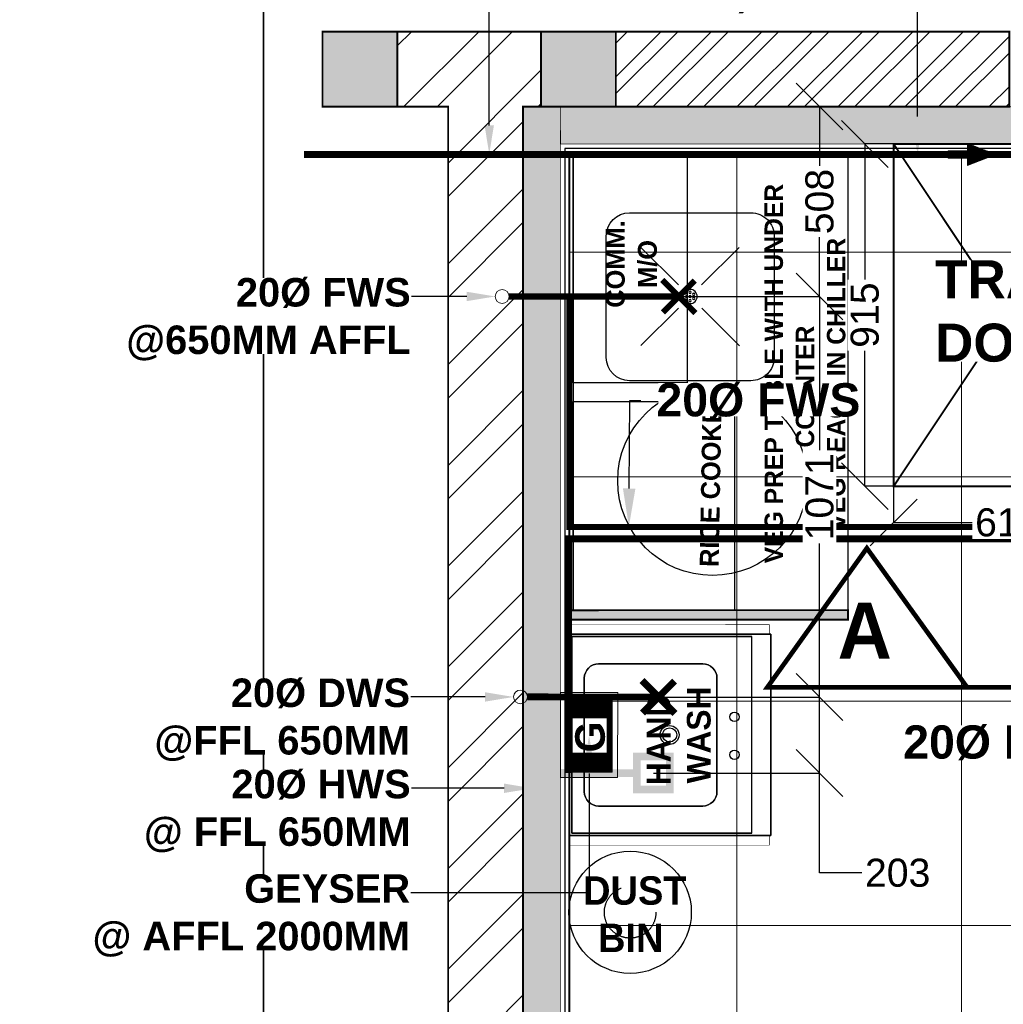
# Model space of a CAD drawing. Header units: millimetres. Extents: x -115221 to 194496, y -122556 to 375476.
# Tile 116 of 169: x 99043 to 101672, y 25263 to 27895. Entities that reach past the tile are written whole.
import ezdxf
from ezdxf import colors
from ezdxf.entities.mleader import LeaderData, LeaderLine
from ezdxf.math import Vec2, Vec3

# ---------------------------------------------------------------- set-up
doc = ezdxf.new("R2010")
doc.units = ezdxf.units.MM
doc.header["$PDMODE"] = 3
doc.header["$PDSIZE"] = -100
for name, pattern in [('CENTER', [2, 1.25, -0.25, 0.25, -0.25]), ('CENTER2', [28.575, 19.05, -3.175, 3.175, -3.175]), ('CONTINOUS', [0]), ('Dash2', [3, 1.5, -1.5])]:
    doc.linetypes.add(name, pattern=pattern)
for name, color, linetype, lineweight in [('ARROW', 7, 'Continuous', 0), ('Ceiling', 6, 'Continuous', 13), ('DOM. WATER SUPPLY', 5, 'Continuous', 0), ('DRAINAGE TEXT', 6, 'Continuous', 0), ('geyser', 53, 'CONTINOUS', 0), ('HOT WATER SUPPLY', 1, 'Continuous', 0), ('PLU - Filered Water supply', 6, 'Continuous', 0), ('WATER SUPPLY DIM', 7, 'Continuous', 0), ('WATER SUPPLY TEXT', 7, 'Continuous', 0), ('WATER SUPPLY TEXTS', 7, 'Continuous', 0)]:
    doc.layers.add(name, color=color, linetype=linetype, lineweight=lineweight)
for name, color, linetype in [('FUR R0', 8, 'Continuous'), ('SECTION A', 7, 'Continuous'), ('WATER SUPPLY DIRECTION ARROW', 7, 'Continuous'), ('WWDS CEILING', 8, 'Continuous'), ('WWDS FURNITURE LAYOUT', 8, 'Continuous')]:
    doc.layers.add(name, color=color, linetype=linetype)
doc.styles.add('ARIAL', font='GOTHICB.TTF')
doc.styles.add('har', font='GOTHICB.TTF')
doc.styles.get("Standard").update_dxf_attribs({"font": 'arial.ttf'})
doc.dimstyles.new('PLU DIM', dxfattribs={"dimtxt": 75, "dimasz": 125, "dimexe": 0.1, "dimexo": 0.1, "dimgap": 0.09, "dimtad": 0, "dimtoh": 1, "dimdec": 0, "dimzin": 0, "dimdsep": 46, "dimtxsty": 'Standard', "dimblk": 'OBLIQUE', "dimcen": 0.09, "dimclrd": 150, "dimclre": 150, "dimclrt": 1, "dimadec": 0, "dimazin": 0, "dimtfac": 1, "dimtdec": 0, "dimtofl": 0, "dimtmove": 1, "dimatfit": 3, "dimldrblk": 'OBLIQUE', "dimfxl": 1, "dimtfill": 1, "dimfrac": 1, "dimtolj": 1, "dimtzin": 0, "dimarcsym": 0})

# ---------------------------------------------------------------- blocks, each defined once
blk = doc.blocks.new('NIA_Break Line w Scale - 1-100-21829179-F_B-13 PLAN')
at = {"layer": 'FUR R0'}
for p, q in [((6839.8, 266.7), (484.5, 266.7)), ((484.5, 266.7), (6839.8, 266.7))]:
    blk.add_line(p, q, dxfattribs=at)
blk = doc.blocks.new('KKLL')
for p, q in [((13950.34, -407.74), (13963.14, -407.74)), ((13947.88, -423), (13947.88, -410.2)), ((13965.6, -410.2), (13965.6, -423)), ((13951.58, -411.39), (13955.55, -415.36)), ((13961.95, -411.39), (13957.98, -415.36)), ((13951.56, -421.79), (13955.53, -417.82)), ((13961.95, -421.77), (13957.98, -417.8)), ((13963.14, -425.46), (13950.34, -425.46))]:
    blk.add_line(p, q)
blk.add_lwpolyline([(13971.67, -404.26), (13923.67, -404.26), (13923.67, -433.26), (13971.67, -433.26), (13971.67, -404.26)])
for points in [[(13923.67, -421.26), (13923.67, -404.26), (13945.67, -404.26), (13945.67, -421.26)], [(13947.67, -416.27), (13947.67, -404.26), (13971.67, -404.26), (13971.67, -416.27)]]:
    blk.add_lwpolyline(points, close=True)
blk.add_circle((13937.33, -418.95), 10)
at = {"extrusion": (0, 0, -1)}
for centre, major_axis, start_param, end_param in [((13950.34, -410.2), (-1.74, 1.74), 5.497782, 7.068578), ((13963.14, -410.2), (1.74, 1.74), -0.785403, 0.785393), ((13956.77, -416.58), (-0.529, 0.529), 4.712389, 10.995574), ((13956.33, -416.58), (-0.0784, 0.0784), 4.712389, 10.995574), ((13956.55, -416.2), (0.0784, 0.0784), 1.570796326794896, 7.853981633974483), ((13956.77, -416.58), (-0.0784, 0.0784), 4.712389, 10.995574), ((13956.99, -416.2), (0.0784, 0.0784), 1.570796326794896, 7.853981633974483), ((13957.21, -416.58), (0.0784, 0.0784), 1.570796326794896, 7.853981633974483), ((13956.55, -416.96), (-0.0784, 0.0784), 4.712389, 10.995574), ((13956.99, -416.96), (-0.0784, 0.0784), 4.712389, 10.995574), ((13950.34, -423), (1.74, 1.74), 2.356189, 3.926986), ((13963.14, -423), (-1.74, 1.74), 2.356189, 3.926986)]:
    blk.add_ellipse(centre, major_axis=major_axis, ratio=1, start_param=start_param, end_param=end_param, dxfattribs=at)
blk = doc.blocks.new('vegghndwshh')
at = {"layer": 'FUR R0'}
for p, q in [((32502.8, 15628.35, 0), (32502.8, 15647.35, 0)), ((32502.8, 15647.35, 0), (32520.55, 15647.35, 0)), ((32523.55, 15647.35, 0), (32523.55, 15628.35, 0)), ((32502.8, 15628.35, 0), (32520.55, 15628.35, 0))]:
    blk.add_line(p, q, dxfattribs=at)
at = {"layer": 'FUR R0', "elevation": 0}
for points in [[(32523.8, 15626.35), (32502.55, 15626.35), (32502.55, 15647.6), (32523.8, 15647.6)], [(32502.55, 15626.35), (32523.8, 15626.35), (32523.8, 15647.6), (32502.55, 15647.6)], [(32502.8, 15628.35), (32523.55, 15628.35), (32523.55, 15647.35), (32502.8, 15647.35)]]:
    blk.add_lwpolyline(points, close=True, dxfattribs=at)
for points in [[(32520.67, 15644.53), (32520.67, 15633.53, -0.414214), (32519.17, 15632.03), (32507.17, 15632.03, -0.414214), (32505.67, 15633.53), (32505.67, 15644.53, -0.414214), (32507.17, 15646.03), (32519.17, 15646.03, -0.414214)], [(32505.67, 15644.53), (32505.67, 15633.53, 0.414214), (32507.17, 15632.03), (32519.17, 15632.03, 0.414214), (32520.67, 15633.53), (32520.67, 15644.53, 0.414214), (32519.17, 15646.03), (32507.17, 15646.03, 0.414214)]]:
    blk.add_lwpolyline(points, format="xyb", close=True, dxfattribs=at)
at = {"layer": 'FUR R0'}
for centre, radius in [((32513.17, 15637.03, 0), 1), ((32513.17, 15637.03, 0), 0.75), ((32511.08, 15630.19, 0), 0.5), ((32515.08, 15630.19, 0), 0.5)]:
    blk.add_circle(centre, radius, dxfattribs=at)
blk = doc.blocks.new('FUR R0')
at = {"layer": 'WWDS FURNITURE LAYOUT'}
h = blk.add_hatch(color=8, dxfattribs=at)
h.dxf.hatch_style = 1
h.paths.add_polyline_path([(-7200, 592.9), (-7200, -40.1), (-8700, -40.1), (-8700, 59.9), (-7300, 59.9), (-7300, 592.9)])
h = blk.add_hatch(color=8, dxfattribs=at)
h.dxf.hatch_style = 1
h.paths.add_polyline_path([(-9136, 59.9), (-9336, 59.9), (-9336, 259.9), (-9136, 259.9)])
h = blk.add_hatch(dxfattribs=at)
h.set_pattern_fill('ANSI32', color=8, scale=20, angle=180)
h.set_pattern_definition([(225, (1670971.06, 2824817.45), (134.703842, -134.703842), []), (225, (1670881.26, 2824817.45), (134.703842, -134.703842), [])])
h.paths.add_polyline_path([(-8752, 59.9), (-8800, 59.9), (-8800, -2920.3), (-9000, -2920.3), (-9000, 59.9), (-9136, 59.9), (-9136, 259.9), (-8752, 259.9)])
h = blk.add_hatch(color=8, dxfattribs=at)
h.dxf.hatch_style = 1
h.paths.add_polyline_path([(-8552, 59.9), (-8752, 59.9), (-8752, 259.9), (-8552, 259.9)])
h = blk.add_hatch(dxfattribs=at)
h.set_pattern_fill('ANSI32', color=8, scale=10, angle=180)
h.set_pattern_definition([(225, (1979671.92, 2798471.85), (67.351921, -67.351921), []), (225, (1979627.02, 2798471.85), (67.351921, -67.351921), [])])
h.paths.add_polyline_path([(-7500, 259.9), (-8552, 259.9), (-8552, 59.9), (-7500, 59.9)])
h = blk.add_hatch(color=8, dxfattribs=at)
h.dxf.hatch_style = 1
h.paths.add_polyline_path([(-8699.5, -40.1), (-8700, -40.1), (-8700, -5900.5), (-8800, -5900.5), (-8800, 59.9), (-8700.5, 59.9)])
at = {"layer": 'WWDS FURNITURE LAYOUT', "ltscale": 50}
h = blk.add_hatch(color=8, dxfattribs=at)
h.dxf.hatch_style = 1
h.paths.add_polyline_path([(-7931.2, -1311.9), (-8676, -1311.9), (-8676, -1286.5), (-7931.2, -1286.4)])
at = {"layer": 'WWDS FURNITURE LAYOUT', "color": 8}
blk.add_line((-7500, 259.9), (-8552, 259.9), dxfattribs=at)
for points, const_width in [([(-7200, 592.9), (-7200, -40.1), (-8700, -40.1), (-8700, 59.9), (-7300, 59.9), (-7300, 592.9)], 2), ([(-8752, 59.9), (-8800, 59.9), (-8800, -2920.3), (-9000, -2920.3), (-9000, 59.9), (-9136, 59.9), (-9136, 259.9), (-8752, 259.9)], 5), ([(-7500, 259.9), (-8552, 259.9), (-8552, 59.9), (-7500, 59.9)], 5), ([(-8699.5, -40.1), (-8700, -40.1), (-8700, -5900.5), (-8800, -5900.5), (-8800, 59.9), (-8700.5, 59.9)], 2)]:
    blk.add_lwpolyline(points, close=True, dxfattribs=dict(at, const_width=const_width))
blk.add_lwpolyline([(-7335.4, 604.9), (-7188, 604.9), (-7188, 97.6), (-6841.9, 97.6), (-6841.9, -907.4), (-5212.6, -907.4), (-5212.6, -234.4), (-5074.8, -234.4), (-5074.8, -907.4), (-4040.6, -907.4), (-4040.6, -1045.2), (-6979.7, -1045.2), (-6979.7, -52.1), (-8688, -52.1), (-8688, -3702.7), (-7764.6, -3702.7), (-7764.6, -3840.5), (-8688, -3840.5), (-8688, -5900.5), (-6775, -5900.5)], dxfattribs=at)
at = {"layer": 'WWDS FURNITURE LAYOUT', "color": 8, "lineweight": 70, "const_width": 5}
for points in [[(-9136, 59.9), (-9336, 59.9), (-9336, 259.9), (-9136, 259.9)], [(-8552, 59.9), (-8752, 59.9), (-8752, 259.9), (-8552, 259.9)]]:
    blk.add_lwpolyline(points, close=True, dxfattribs=at)
at = {"layer": 'WWDS FURNITURE LAYOUT', "color": 8, "linetype": 'Continuous', "lineweight": 0, "ltscale": 8, "const_width": 5}
blk.add_lwpolyline([(-7931.2, -1311.9), (-8676, -1311.9), (-8676, -1286.5), (-7931.2, -1286.4)], close=True, dxfattribs=at)
at = {"layer": 'WWDS FURNITURE LAYOUT', "color": 8, "ltscale": 10, "const_width": 1.58}
for points in [[(-8676, -1350.8), (-8141.7, -1350.7), (-8141.7, -1325.4), (-8676, -1325.5)], [(-8676, -1889.1), (-8141.7, -1889.2), (-8141.7, -1914.5), (-8676, -1914.5)]]:
    blk.add_lwpolyline(points, close=True, dxfattribs=at)
at = {"layer": 'WWDS FURNITURE LAYOUT', "color": 8, "ltscale": 200}
blk.add_circle((-8513.6, -2094, 0), 163.5, dxfattribs=at)
at = {"layer": 'WWDS FURNITURE LAYOUT', "color": 8, "linetype": 'Dash2', "ltscale": 200}
blk.add_circle((-8513.6, -2094, 0), 68.9, dxfattribs=at)
at = {"layer": 'WWDS FURNITURE LAYOUT', "color": 8, "rotation": 270}
blk.add_blockref('NIA_Break Line w Scale - 1-100-21829179-F_B-13 PLAN', (-9760, 4417.3), dxfattribs=at)
at = {"layer": 'WWDS FURNITURE LAYOUT', "color": 8, "linetype": 'ByBlock', "xscale": 25.33333333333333, "yscale": 25.33333333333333, "zscale": 25.33333333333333, "rotation": 89.99294673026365}
blk.add_blockref('KKLL', (-18950.4, -354017.9), dxfattribs=at)
at = {"layer": 'WWDS FURNITURE LAYOUT', "color": 8, "xscale": 25.33333333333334, "yscale": 25.33333333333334, "zscale": 25.33333333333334, "rotation": 90.00803980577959}
blk.add_blockref('vegghndwshh', (387845.5, -825231.3, 0), dxfattribs=at)
at = {"layer": 'WWDS FURNITURE LAYOUT', "color": 8, "style": 'har'}
for s, height, rotation, p in [('VEG PREP TABLE WITH UNDER', 49.291, 90.008, (-8105.1, -1161.1, 0)), ('COMM.', 50.67, 90.008, (-8528, -477.8, 0)), ('M/O', 50.67, 90.008, (-8442.1, -424.8, 0)), ('VEG REACH IN CHILLER', 49.291, 90.008, (-7938.3, -1071.2, 0)), ('COUNTER', 49.29, 90.008, (-8021.7, -851.6, 0)), ('RICE COOKER', 50.667, 88.9906, (-8277.1, -1171.1)), ('HAND', 63.33, 90.008, (-8405.7, -1754.3, 0)), ('WASH', 63.33, 90.008, (-8298.6, -1749.5, 0)), ('DUST', 76, 0.0332, (-8639.4, -2073.8)), ('BIN', 76, 0.0332, (-8599.5, -2200.4))]:
    blk.add_text(s, height=height, rotation=rotation, dxfattribs=at).set_placement(p)
blk = doc.blocks.new('_Oblique')
at = {"color": 0, "linetype": 'ByBlock', "lineweight": -2}
blk.add_line((-0.5, -0.5), (0.5, 0.5), dxfattribs=at)
blk = doc.blocks.new('*D205')
at = {"layer": 'Defpoints', "color": 0, "transparency": 16777216}
for p in [(100774.2, 27662.4), (100804.8, 27154.7), (101181.2, 27154.7)]:
    blk.add_point(p, dxfattribs=at)
at = {"layer": 'WATER SUPPLY DIM', "color": 150, "lineweight": -2, "transparency": 16777216}
for p, q in [((100774.3, 27662.4), (101181.3, 27662.4)), ((101181.2, 27662.4), (101181.2, 27491.6)), ((101181.2, 27154.7), (101181.2, 27325.5)), ((100804.9, 27154.7), (101181.3, 27154.7))]:
    blk.add_line(p, q, dxfattribs=at)
at = {"layer": 'WATER SUPPLY DIM', "color": 150, "lineweight": -2, "transparency": 16777216, "xscale": 125, "yscale": 125, "zscale": 125}
for p, rotation in [((101181.2, 27662.4), 90), ((101181.2, 27154.7), 270)]:
    blk.add_blockref('_Oblique', p, dxfattribs=dict(at, rotation=rotation))
at = {"layer": 'WATER SUPPLY DIM', "color": 1, "transparency": 16777216, "insert": (101181.2, 27408.5), "char_height": 75, "attachment_point": 5, "rotation": 90, "bg_fill": 3, "box_fill_scale": 1.1, "bg_fill_color": 256, "bg_fill_true_color": 13158600, "bg_fill_transparency": 0}
blk.add_mtext('\\A1;508', dxfattribs=at)
blk = doc.blocks.new('A$C72445621')
at = {"layer": 'geyser'}
h = blk.add_hatch(dxfattribs=at)
h.set_pattern_fill('ANSI31', color=74, angle=-0.0646, style=0)
h.set_pattern_definition([(44.9353944, (77478.55175, 1699.86214), (-0.08828862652, 0.0884879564), [])])
h.paths.add_polyline_path([(-10.79, 0.74), (-10.78, 7.02), (-0.72, 7.01), (-0.73, 0.73)])
h.paths.add_polyline_path([(-3.32, 1.43), (-8.08, 1.43), (-8.08, 6.33), (-3.31, 6.33)], flags=16)
at = {"layer": 'geyser', "color": 74}
for points in [[(-11.52, 0.01), (-11.51, 7.76), (0.01, 7.74), (0, 0)], [(-10.79, 0.74), (-10.78, 7.02), (-0.72, 7.01), (-0.73, 0.73)], [(-3.32, 1.43), (-8.08, 1.43), (-8.08, 6.33), (-3.31, 6.33)]]:
    blk.add_lwpolyline(points, close=True, dxfattribs=at)
at = {"layer": 'geyser', "color": 74, "linetype": 'ByBlock', "lineweight": -3, "ltscale": 20, "style": 'ARIAL'}
blk.add_text('G', height=4, rotation=179.9354, dxfattribs=at).set_placement((-3.4, 6))
blk = doc.blocks.new('*D207')
at = {"layer": 'Defpoints', "color": 0, "transparency": 16777216}
for p in [(100736.8, 26084), (101181.2, 26084), (100736.7, 25880.8)]:
    blk.add_point(p, dxfattribs=at)
at = {"layer": 'WATER SUPPLY DIM', "color": 150, "lineweight": -2, "transparency": 16777216}
for p, q in [((100736.9, 26084), (101181.3, 26084)), ((101181.2, 25880.8), (101181.2, 26084)), ((100736.8, 25880.8), (101181.3, 25880.8)), ((101181.2, 25613.8), (101181.2, 25880.8)), ((101306.2, 25613.8), (101181.2, 25613.8))]:
    blk.add_line(p, q, dxfattribs=at)
at = {"layer": 'WATER SUPPLY DIM', "color": 150, "lineweight": -2, "transparency": 16777216, "xscale": 125, "yscale": 125, "zscale": 125}
for p, rotation in [((101181.2, 26084), 90), ((101181.2, 25880.8), 270)]:
    blk.add_blockref('_Oblique', p, dxfattribs=dict(at, rotation=rotation))
at = {"layer": 'WATER SUPPLY DIM', "color": 1, "transparency": 16777216, "insert": (101389.8, 25613.8), "char_height": 75, "attachment_point": 5, "bg_fill": 3, "box_fill_scale": 1.1, "bg_fill_color": 256, "bg_fill_true_color": 13158600, "bg_fill_transparency": 0}
blk.add_mtext('\\A1;203', dxfattribs=at)
blk = doc.blocks.new('*D206')
at = {"layer": 'Defpoints', "color": 0, "transparency": 16777216}
for p in [(100804.8, 27154.7, 0), (101181.2, 27154.7), (100736.8, 26084)]:
    blk.add_point(p, dxfattribs=at)
at = {"layer": 'WATER SUPPLY DIM', "color": 150, "lineweight": -2, "transparency": 16777216}
for p, q in [((100804.9, 27154.7), (101181.3, 27154.7)), ((101181.2, 27154.7), (101181.2, 26720.7)), ((101181.2, 26084), (101181.2, 26518)), ((100736.9, 26084), (101181.3, 26084))]:
    blk.add_line(p, q, dxfattribs=at)
at = {"layer": 'WATER SUPPLY DIM', "color": 150, "lineweight": -2, "transparency": 16777216, "xscale": 125, "yscale": 125, "zscale": 125}
for p, rotation in [((101181.2, 27154.7), 90), ((101181.2, 26084), 270)]:
    blk.add_blockref('_Oblique', p, dxfattribs=dict(at, rotation=rotation))
at = {"layer": 'WATER SUPPLY DIM', "color": 1, "transparency": 16777216, "insert": (101181.2, 26619.3), "char_height": 75, "attachment_point": 5, "rotation": 90, "bg_fill": 3, "box_fill_scale": 1.1, "bg_fill_color": 256, "bg_fill_true_color": 13158600, "bg_fill_transparency": 0}
blk.add_mtext('\\A1;1071', dxfattribs=at)
blk = doc.blocks.new('*D237')
at = {"layer": 'Defpoints', "color": 0, "transparency": 16777216}
for p in [(101379.1, 26647.4), (101989.3, 26648), (101989.3, 26550.5)]:
    blk.add_point(p, dxfattribs=at)
at = {"layer": 'WATER SUPPLY DIM', "color": 150, "lineweight": -2, "transparency": 16777216}
for p, q in [((101379.1, 26647.3), (101379.1, 26550.4)), ((101989.3, 26647.9), (101989.3, 26550.4)), ((101379.1, 26550.5), (101601.2, 26550.5)), ((101989.3, 26550.5), (101767.3, 26550.5))]:
    blk.add_line(p, q, dxfattribs=at)
at = {"layer": 'WATER SUPPLY DIM', "color": 150, "lineweight": -2, "transparency": 16777216, "xscale": 125, "yscale": 125, "zscale": 125, "rotation": 180}
blk.add_blockref('_Oblique', (101379.1, 26550.5), dxfattribs=at)
at = {"layer": 'WATER SUPPLY DIM', "color": 150, "lineweight": -2, "transparency": 16777216, "xscale": 125, "yscale": 125, "zscale": 125}
blk.add_blockref('_Oblique', (101989.3, 26550.5), dxfattribs=at)
at = {"layer": 'WATER SUPPLY DIM', "color": 1, "transparency": 16777216, "insert": (101684.2, 26550.5), "char_height": 75, "attachment_point": 5, "bg_fill": 3, "box_fill_scale": 1.1, "bg_fill_color": 256, "bg_fill_true_color": 13158600, "bg_fill_transparency": 0}
blk.add_mtext('\\A1;610', dxfattribs=at)
blk = doc.blocks.new('*D238')
at = {"layer": 'Defpoints', "color": 0, "transparency": 16777216}
for p in [(101379.1, 27562.4), (101302.1, 26647.4), (101379.1, 26647.4)]:
    blk.add_point(p, dxfattribs=at)
at = {"layer": 'WATER SUPPLY DIM', "color": 150, "lineweight": -2, "transparency": 16777216}
for p, q in [((101379, 27562.4), (101302, 27562.4)), ((101302.1, 27562.4), (101302.1, 27188.1)), ((101302.1, 26647.4), (101302.1, 27021.7)), ((101379, 26647.4), (101302, 26647.4))]:
    blk.add_line(p, q, dxfattribs=at)
at = {"layer": 'WATER SUPPLY DIM', "color": 150, "lineweight": -2, "transparency": 16777216, "xscale": 125, "yscale": 125, "zscale": 125}
for p, rotation in [((101302.1, 27562.4), 90), ((101302.1, 26647.4), 270)]:
    blk.add_blockref('_Oblique', p, dxfattribs=dict(at, rotation=rotation))
at = {"layer": 'WATER SUPPLY DIM', "color": 1, "transparency": 16777216, "insert": (101302.1, 27104.9), "char_height": 75, "attachment_point": 5, "rotation": 90, "bg_fill": 3, "box_fill_scale": 1.1, "bg_fill_color": 256, "bg_fill_true_color": 13158600, "bg_fill_transparency": 0}
blk.add_mtext('\\A1;915', dxfattribs=at)
blk = doc.blocks.new('A$C73421E3D')
at = {"layer": 'ARROW'}
h = blk.add_hatch(dxfattribs=at)
h.set_pattern_fill('ANSI31', scale=1.320197, style=0)
h.set_pattern_definition([(224.999997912, (1927528.28143, -715655.14138), (0.078180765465, -0.0781807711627), [])])
h.paths.add_polyline_path([(0.32, -0.41), (0.32, -1.23), (-2.86, 0), (0.32, 1.23), (0.32, 0.41), (2.46, 0.41), (2.46, -0.41)])
at = {"layer": 'ARROW', "color": 7}
for points in [[(0.32, -0.41), (0.32, -1.23), (-2.86, 0), (-2.86, 0), (0.32, 1.23), (0.32, 0.41)], [(0.32, 0.41), (2.46, 0.41), (2.46, -0.41), (0.32, -0.41)]]:
    blk.add_lwpolyline(points, dxfattribs=at)
blk = doc.blocks.new('A$C2c19c177')
at = {"layer": 'Ceiling', "color": 8, "linetype": 'Continuous', "transparency": 33554610}
for p, q in [((-8428.4, -3114.1), (-8428.4, -6740.6)), ((-7828.4, -3114.1), (-7828.4, -5560.3)), ((-7191.7, -3379.7), (-8876, -3379.7)), ((-7191.7, -3979.7), (-8876, -3979.7)), ((-3629, -4579.7), (-8876, -4579.7)), ((-5707.7, -5179.7), (-8876, -5179.7))]:
    blk.add_line(p, q, dxfattribs=at)
at = {"layer": 'Ceiling', "color": 8, "const_width": 5}
blk.add_lwpolyline([(-8876, -6740.6), (-8876, -3114.1), (-7191.7, -3114.1), (-7191.7, -4107.1), (-4228.6, -4107.1), (-4228.6, -3945.3), (-5262.8, -3945.3), (-5262.8, -3272.3), (-5424.6, -3272.3), (-5424.6, -3945.3), (-7029.9, -3945.4), (-7029.9, -2940.3), (-7376, -2940.3), (-7376, -324.1), (-5562.8, -324), (-5562.7, -2121.1), (-5400.9, -2121.1), (-5400.9, -2006.5), (-3211.2, -2005.8)], dxfattribs=at)

msp = doc.modelspace()

# ---------------------------------------------------------------- linework, layer by layer
at = {"color": 244, "true_color": 0x991b1e, "const_width": 5}
msp.add_lwpolyline([(101988.5, 27562.4), (101379.1, 27562.4), (101379.1, 26647.4), (101988.5, 26647.4)], close=True, dxfattribs=at)
for points in [[(101379.1, 27562.4), (101988.5, 26647.4)], [(101379.1, 26647.4), (101988.4, 27562.4)]]:
    msp.add_lwpolyline(points, dxfattribs=at)
at = {"layer": 'DOM. WATER SUPPLY', "color": 5, "const_width": 18.5, "elevation": 0}
for points in [[(100794.8, 26039.7), (100706.5, 26128.2)], [(100708, 26041.4), (100793.3, 26126.5)], [(100750.7, 26084), (100400.3, 26084.2)]]:
    msp.add_lwpolyline(points, dxfattribs=at)
at = {"layer": 'DOM. WATER SUPPLY', "color": 5}
msp.add_circle((100381.8, 26084.2, 0), 18.5, dxfattribs=at)
at = {"layer": 'HOT WATER SUPPLY', "color": 1, "const_width": 20.6, "elevation": 0}
msp.add_lwpolyline([(100780.9, 25836.5), (100692.5, 25836.6), (100692.5, 25925), (100780.9, 25924.9)], close=True, dxfattribs=at)
msp.add_lwpolyline([(100475.4, 25868.6), (100475.4, 25801.1), (100412.6, 25801.2), (100412.7, 25881), (100692.5, 25880.8)], dxfattribs=at)
at = {"layer": 'PLU - Filered Water supply', "const_width": 16.1}
for points in [[(100760.6, 27198.9), (100849, 27110.5)], [(100762.2, 27112.1), (100847.4, 27197.3)], [(100804.8, 27154.7), (100351.2, 27154.7)]]:
    msp.add_lwpolyline(points, dxfattribs=at)
at = {"layer": 'PLU - Filered Water supply'}
msp.add_circle((100332.7, 27154.8), 18.5, dxfattribs=at)

# ---------------------------------------------------------------- block references
at = {"layer": 'geyser', "color": 0, "extrusion": (-1.55297e-09, 7.739e-08, 1), "xscale": 19.76892265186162, "yscale": 19.76892265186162, "zscale": 19.76892265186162, "rotation": 270.0234126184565}
msp.add_blockref('A$C72445621', (100488.4, 25868.7, 0), dxfattribs=at)
at = {"layer": 'WATER SUPPLY DIRECTION ARROW', "xscale": -23.92222333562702, "yscale": 23.92222333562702, "zscale": 23.92222333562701, "rotation": 359.999889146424}
msp.add_blockref('A$C73421E3D', (101584.1, 27534.6), dxfattribs=at)
at = {"layer": 'WWDS CEILING'}
msp.add_blockref('A$C2c19c177', (109388.5, 30652.5), dxfattribs=at)
at = {"layer": 'WWDS FURNITURE LAYOUT'}
msp.add_blockref('FUR R0', (109188.4, 27602.5), dxfattribs=at)

# ---------------------------------------------------------------- next in the draw order: dimensions: what is measured, and where the dimension line sits
at = {"layer": 'WATER SUPPLY DIM'}
dim = msp.add_linear_dim(base=(101181.2, 27154.7), p1=(100774.2, 27662.4), p2=(100804.8, 27154.7), angle=90, dimstyle='PLU DIM', dxfattribs=at)
dim.commit()
dim.dimension.update_dxf_attribs({"geometry": '*D205', "text_midpoint": (101181.2, 27408.5)})
dim = msp.add_linear_dim(base=(101181.2, 26084, 0), p1=(100736.7, 25880.8, 0), p2=(100736.8, 26084, 0), angle=90, dimstyle='PLU DIM', dxfattribs=at)
dim.commit()
dim.dimension.update_dxf_attribs({"geometry": '*D207', "text_midpoint": (101185.9, 25613.8, 0), "dimtype": 160})

# ---------------------------------------------------------------- next in the draw order: leaders
at = {"layer": 'WATER SUPPLY TEXTS', "color": 5, "lineweight": 0}
ml = msp.add_multileader_mtext('Standard', dxfattribs=at)
ml.set_content('\\A1;{\\fArial|b1|i0|c0|p34;\\C6;20Ø FWS \\P@650MM AFFL}', color=5)
ml.set_leader_properties(color=7)
ml.build(insert=Vec2(0, 0))
ml.multileader.update_dxf_attribs({"dogleg_length": 2.48, "arrow_head_size": 76.2})
ctx = ml.context
ctx.base_point, ctx.char_height, ctx.arrow_head_size, ctx.landing_gap_size, ctx.plane_origin = Vec3(99332, 27154.8), 76.2, 76.2, 2.29, Vec3(102091.2, 27721.5)
ctx.text_align_type = 2
notes = []
notes.append((ctx, [(0, (1, 1, 0), (100153.6, 27154.8), (-1, 0), 63.1, [(0, [(100314.2, 27154.8)], 0, [])])]))
ctx.mtext.insert, ctx.mtext.width, ctx.mtext.alignment, ctx.mtext.flow_direction = Vec3(100088.2, 27204.1), 762.838, 3, 5
ctx.mtext.has_bg_fill, ctx.mtext.bg_color, ctx.mtext.bg_scale_factor, ctx.mtext.bg_transparency, ctx.mtext.use_window_bg_color = 1, -1073741824, 1, 0, 1
ml = msp.add_multileader_mtext('Standard', dxfattribs=at)
ml.set_content('\\A1;{\\fArial|b1|i0|c0|p34;20Ø DWS \\P@FFL 650MM}', color=5)
ml.set_leader_properties(color=7)
ml.build(insert=Vec2(0, 0))
ml.multileader.update_dxf_attribs({"dogleg_length": 2.48, "arrow_head_size": 76.2})
ctx = ml.context
ctx.base_point, ctx.char_height, ctx.arrow_head_size, ctx.landing_gap_size, ctx.plane_origin = Vec3(99411.6, 26084.2, 0), 76.2, 76.2, 2.29, Vec3(100752.7, 25431.3, 0)
ctx.text_align_type = 2
notes.append((ctx, [(0, (1, 1, 0), (100152, 26084.2, 0), (-1, 0), 63.1, [(0, [(100363.3, 26084.2, 0)], 0, [])])]))
ctx.mtext.insert, ctx.mtext.width, ctx.mtext.alignment, ctx.mtext.flow_direction = Vec3(100086.6, 26133.5, 0), 676.634, 3, 5
ctx.mtext.has_bg_fill, ctx.mtext.bg_color, ctx.mtext.bg_scale_factor, ctx.mtext.bg_transparency, ctx.mtext.use_window_bg_color = 1, -1073741824, 1, 0, 1
at = {"layer": 'WATER SUPPLY TEXTS', "color": 1, "lineweight": 0}
ml = msp.add_multileader_mtext('Standard', dxfattribs=at)
ml.set_content('\\A1;{\\fArial|b1|i0|c0|p34;20Ø HWS \\P@ FFL 650MM}', color=1)
ml.set_leader_properties(color=7)
ml.build(insert=Vec2(0, 0))
ml.multileader.update_dxf_attribs({"dogleg_length": 2.48, "arrow_head_size": 76.2})
ctx = ml.context
ctx.base_point, ctx.char_height, ctx.arrow_head_size, ctx.landing_gap_size, ctx.plane_origin = Vec3(99383.6, 25840.1), 76.2, 76.2, 2.29, Vec3(91499.9, 27805.7)
ctx.text_align_type = 2
notes.append((ctx, [(1, (1, 1, 0), (100159, 25840.1), (-1, 0), 68.6, [(0, [(100414.2, 25840)], 0, [])])]))
ctx.mtext.insert, ctx.mtext.width, ctx.mtext.alignment, ctx.mtext.flow_direction = Vec3(100088.1, 25889.4), 715.439, 3, 5
ctx.mtext.has_bg_fill, ctx.mtext.bg_color, ctx.mtext.bg_scale_factor, ctx.mtext.bg_transparency, ctx.mtext.use_window_bg_color = 1, -1073741824, 1, 0, 1
for ctx, leaders in notes:
    for number, flags, end, landing, length, lines in leaders:
        leader = LeaderData()
        leader.index, (leader.has_last_leader_line, leader.has_dogleg_vector, leader.attachment_direction) = number, flags
        leader.last_leader_point, leader.dogleg_vector, leader.dogleg_length = Vec3(end), Vec3(landing), length
        for number, points, colour, breaks in lines:
            line = LeaderLine()
            line.index, line.vertices, line.color, line.breaks = number, Vec3.list(points), colors.encode_raw_color(colour), breaks
            leader.lines.append(line)
        ctx.leaders.append(leader)

# ---------------------------------------------------------------- next in the draw order: leaders
at = {"layer": 'WATER SUPPLY TEXT', "color": 5, "lineweight": 0}
ml = msp.add_multileader_mtext('Standard', dxfattribs=at)
ml.set_content('\\A1;{\\fArial|b1|i0|c0|p34;\\C217;\\c9381779;GEYSER\\P\\pi0.07057;@ AFFL 2000MM}', color=5)
ml.set_leader_properties(color=192)
ml.build(insert=Vec2(0, 0))
ml.multileader.update_dxf_attribs({"dogleg_length": 0.36, "arrow_head_size": 101.6})
ctx = ml.context
ctx.base_point, ctx.char_height, ctx.arrow_head_size, ctx.landing_gap_size, ctx.plane_origin = Vec3(99246.1, 25560.9, 0), 76.2, 101.6, 2.29, Vec3(101459.9, 25730.2, 0)
ctx.text_align_type = 2
notes = []
notes.append((ctx, [(0, (1, 1, 0), (100565, 25560.9, 0), (-1, 0), 476, [(0, [(100565, 25981.3, 0)], 0, [])])]))
ctx.mtext.insert, ctx.mtext.width, ctx.mtext.defined_height, ctx.mtext.alignment, ctx.mtext.flow_direction = Vec3(100086.8, 25610.2, 0), 859.818, 313.5, 3, 5
ctx.mtext.has_bg_fill, ctx.mtext.bg_color, ctx.mtext.bg_scale_factor, ctx.mtext.bg_transparency, ctx.mtext.use_window_bg_color = 1, -1073741824, 1, 0, 1
for ctx, leaders in notes:
    for number, flags, end, landing, length, lines in leaders:
        leader = LeaderData()
        leader.index, (leader.has_last_leader_line, leader.has_dogleg_vector, leader.attachment_direction) = number, flags
        leader.last_leader_point, leader.dogleg_vector, leader.dogleg_length = Vec3(end), Vec3(landing), length
        for number, points, colour, breaks in lines:
            line = LeaderLine()
            line.index, line.vertices, line.color, line.breaks = number, Vec3.list(points), colors.encode_raw_color(colour), breaks
            leader.lines.append(line)
        ctx.leaders.append(leader)

# ---------------------------------------------------------------- next in the draw order: leaders
at = {"layer": 'DRAINAGE TEXT', "color": 250}
ml = msp.add_multileader_mtext('Standard', dxfattribs=at)
ml.set_content('{\\fArial|b1|i0|c0|p34;\\C1;TRAP\\P DOOR}', color=250)
ml.set_leader_properties(color=7)
ml.build(insert=Vec2(0, 0))
ml.multileader.update_dxf_attribs({"dogleg_length": 4.13, "arrow_head_size": 101.6})
ctx = ml.context
ctx.base_point, ctx.char_height, ctx.arrow_head_size, ctx.landing_gap_size, ctx.plane_origin = Vec3(101448.4, 27199.8), 101.6, 101.6, 2.29, Vec3(98826.2, 27990.9)
ctx.text_align_type = 1
notes = []
notes.append((ctx, [(0, (0, 0, 0), (0, 0), (1, 0), 1, [])]))
ctx.mtext.insert, ctx.mtext.width, ctx.mtext.alignment, ctx.mtext.flow_direction = Vec3(101682.9, 27251.5), 465.493, 2, 5
ctx.mtext.has_bg_fill, ctx.mtext.bg_color, ctx.mtext.bg_scale_factor, ctx.mtext.bg_transparency, ctx.mtext.use_window_bg_color = 1, -1073741824, 1, 0, 1
for ctx, leaders in notes:
    for number, flags, end, landing, length, lines in leaders:
        leader = LeaderData()
        leader.index, (leader.has_last_leader_line, leader.has_dogleg_vector, leader.attachment_direction) = number, flags
        leader.last_leader_point, leader.dogleg_vector, leader.dogleg_length = Vec3(end), Vec3(landing), length
        for number, points, colour, breaks in lines:
            line = LeaderLine()
            line.index, line.vertices, line.color, line.breaks = number, Vec3.list(points), colors.encode_raw_color(colour), breaks
            leader.lines.append(line)
        ctx.leaders.append(leader)

# ---------------------------------------------------------------- next in the draw order: linework, layer by layer
at = {"layer": 'SECTION A', "linetype": 'CENTER', "ltscale": 350, "elevation": 0}
msp.add_lwpolyline([(104497.8, 26110.2, 12.5, 12.5, 0), (104765.5, 26485.1, 12.5, 12.5, 0), (105031.1, 26110.2, 12.5, 12.5, 0), (101041.7, 26110.2, 12.5, 12.5, 0), (101307.5, 26481.8, 12.5, 12.5, 0), (101575.2, 26110.2, 0, 0, 0)], format="xyseb", dxfattribs=at)

# ---------------------------------------------------------------- next in the draw order: texts
at = {"layer": 'SECTION A', "linetype": 'CENTER2', "ltscale": 25, "insert": (101374.1, 26336.5, 0), "char_height": 150, "attachment_point": 3, "style": 'ARIAL'}
msp.add_mtext_dynamic_manual_height_columns('{\\C1;A}', width=200, gutter_width=875, heights=[0], dxfattribs=at)

# ---------------------------------------------------------------- next in the draw order: dimensions: what is measured, and where the dimension line sits
at = {"layer": 'WATER SUPPLY DIM'}
dim = msp.add_linear_dim(base=(101302.1, 26647.4), p1=(101379.1, 27562.4), p2=(101379.1, 26647.4), angle=90, dimstyle='PLU DIM', dxfattribs=at)
dim.commit()
dim.dimension.update_dxf_attribs({"geometry": '*D238', "text_midpoint": (101302.1, 27104.9)})

# ---------------------------------------------------------------- next in the draw order: linework, layer by layer
at = {"layer": 'DOM. WATER SUPPLY', "color": 114, "true_color": 0x139b48, "const_width": 18.5}
msp.add_lwpolyline([(103449.7, 27066.7), (103449.7, 27280.9), (102376.5, 27280.9), (102376.5, 27534.6), (99802.8, 27534.6)], dxfattribs=at)
at = {"layer": 'DOM. WATER SUPPLY', "color": 5, "const_width": 18.5}
msp.add_lwpolyline([(102376.5, 27280.9), (102376.5, 26507.1), (100510.5, 26507.1), (100510.5, 25880.9)], dxfattribs=at)
at = {"layer": 'PLU - Filered Water supply', "const_width": 16.1}
msp.add_lwpolyline([(102470.4, 26538.9), (100512.1, 26538.9), (100512.1, 27154.7)], dxfattribs=at)

# ---------------------------------------------------------------- next in the draw order: leaders
at = {"layer": 'WATER SUPPLY TEXT', "color": 5}
ml = msp.add_multileader_mtext('Standard', dxfattribs=at)
ml.set_content('{\\fArial|b1|i0|c0|p34;\\C1;WATER METER IS IN KFC SCOPE}', color=5)
ml.set_leader_properties(color=7)
ml.build(insert=Vec2(0, 0))
ml.multileader.update_dxf_attribs({"dogleg_length": 0.36, "arrow_head_size": 101.6})
ctx = ml.context
ctx.base_point, ctx.char_height, ctx.arrow_head_size, ctx.landing_gap_size, ctx.plane_origin = Vec3(100445.4, 28310.6), 100, 101.6, 50.8, Vec3(102676.1, 29312.5)
ctx.text_align_type = 2
notes = []
notes.append((ctx, [(0, (1, 1, 0), (102129.9, 28310.6), (-1, 0), 435.1, [(0, [(102128.9, 27601.8)], 0, [])])]))
ctx.mtext.insert, ctx.mtext.width, ctx.mtext.defined_height, ctx.mtext.alignment, ctx.mtext.flow_direction = Vec3(101644, 28361.5), 1158.367, 101.4, 3, 5
ctx.mtext.has_bg_fill, ctx.mtext.bg_color, ctx.mtext.bg_scale_factor, ctx.mtext.bg_transparency, ctx.mtext.use_window_bg_color = 1, -1073741824, 1, 0, 1
for ctx, leaders in notes:
    for number, flags, end, landing, length, lines in leaders:
        leader = LeaderData()
        leader.index, (leader.has_last_leader_line, leader.has_dogleg_vector, leader.attachment_direction) = number, flags
        leader.last_leader_point, leader.dogleg_vector, leader.dogleg_length = Vec3(end), Vec3(landing), length
        for number, points, colour, breaks in lines:
            line = LeaderLine()
            line.index, line.vertices, line.color, line.breaks = number, Vec3.list(points), colors.encode_raw_color(colour), breaks
            leader.lines.append(line)
        ctx.leaders.append(leader)

# ---------------------------------------------------------------- next in the draw order: leaders
ml = msp.add_multileader_mtext('Standard', dxfattribs=at)
ml.set_content('\\pxtc1;{\\fArial|b1|i0|c0|p34;\\C114;\\c4758291;32Ø FWS }', color=5)
ml.set_leader_properties(color=7)
ml.build(insert=Vec2(0, 0))
ml.multileader.update_dxf_attribs({"dogleg_length": 1.16, "arrow_head_size": 101.6})
ctx = ml.context
ctx.base_point, ctx.char_height, ctx.arrow_head_size, ctx.landing_gap_size, ctx.plane_origin, ctx.plane_x_axis, ctx.plane_y_axis = Vec3(100777.6, 27958.6), 88.9, 101.6, 50.8, Vec3(103224.2, 26549.7), Vec3(1, -0.000719), Vec3(0.000719, 1)
ctx.text_align_type = 2
notes = []
notes.append((ctx, [(1, (1, 1, 0), (101443.1, 27958.1), (-1, 0.000719), 29.4, [(0, [(101443.1, 27533.9)], 0, [])])]))
ctx.mtext.insert, ctx.mtext.text_direction, ctx.mtext.rotation, ctx.mtext.width, ctx.mtext.defined_height, ctx.mtext.alignment, ctx.mtext.flow_direction = Vec3(101362.9, 28005.1), Vec3(1, -0.000719), 6.282466, 539.565, 85.5, 3, 5
ctx.mtext.has_bg_fill, ctx.mtext.bg_color, ctx.mtext.bg_scale_factor, ctx.mtext.bg_transparency, ctx.mtext.use_window_bg_color = 1, -1073741824, 1, 0, 1
ml = msp.add_multileader_mtext('Standard', dxfattribs=at)
ml.set_content('\\pxtc1;{\\fArial|b1|i0|c0|p34;\\C6;20Ø FWS }', color=5)
ml.set_leader_properties(color=7)
ml.build(insert=Vec2(0, 0))
ml.multileader.update_dxf_attribs({"dogleg_length": 1.16, "arrow_head_size": 101.6})
ctx = ml.context
ctx.base_point, ctx.char_height, ctx.arrow_head_size, ctx.landing_gap_size, ctx.plane_origin, ctx.plane_x_axis, ctx.plane_y_axis = Vec3(100703.2, 26876.3), 88.9, 101.6, 50.8, Vec3(103151.4, 25467.4), Vec3(1, -0.000719), Vec3(0.000719, 1)
ctx.text_align_type = 2
notes.append((ctx, [(0, (1, 1, 0), (100673.8, 26876.3), (1, -0.000719), 29.4, [(0, [(100671.5, 26539.8)], 0, [])])]))
ctx.mtext.insert, ctx.mtext.text_direction, ctx.mtext.rotation, ctx.mtext.width, ctx.mtext.defined_height, ctx.mtext.alignment, ctx.mtext.flow_direction = Vec3(101290.1, 26922.8), Vec3(1, -0.000719), 6.282466, 539.565, 85.5, 3, 5
ctx.mtext.has_bg_fill, ctx.mtext.bg_color, ctx.mtext.bg_scale_factor, ctx.mtext.bg_transparency, ctx.mtext.use_window_bg_color = 1, -1073741824, 1, 0, 1
ml = msp.add_multileader_mtext('Standard', dxfattribs=at)
ml.set_content('{\\fArial|b1|i0|c0|p34;20Ø DWS}', color=5)
ml.set_leader_properties(color=7)
ml.build(insert=Vec2(0, 0))
ml.multileader.update_dxf_attribs({"dogleg_length": 0.36, "arrow_head_size": 101.6})
ctx = ml.context
ctx.base_point, ctx.char_height, ctx.arrow_head_size, ctx.landing_gap_size, ctx.plane_origin = Vec3(101353.8, 25961.3, -0.1), 88.9, 101.6, 50.8, Vec3(104899.9, 27150.6, -0.1)
notes.append((ctx, [(0, (1, 1, 0), (102061.5, 25961.3, -0.1), (-1, 0), 56.3, [(0, [(102061.5, 26505.1, -0.1)], 0, [])])]))
ctx.mtext.insert, ctx.mtext.width, ctx.mtext.defined_height, ctx.mtext.flow_direction = Vec3(101404.6, 26008.2, -0.1), 553.391, 101.4, 5
ctx.mtext.has_bg_fill, ctx.mtext.bg_color, ctx.mtext.bg_scale_factor, ctx.mtext.bg_transparency, ctx.mtext.use_window_bg_color = 1, -1073741824, 1, 0, 1
at = {"layer": 'WATER SUPPLY TEXTS', "color": 5, "lineweight": 0}
ml = msp.add_multileader_mtext('Standard', dxfattribs=at)
ml.set_content('\\A1;{\\fArial|b1|i0|c0|p34;\\C114;\\c4758291;EXISTING WATER SUPPLY TAP OFF POINT}', color=5)
ml.set_leader_properties(color=7)
ml.build(insert=Vec2(0, 0))
ml.multileader.update_dxf_attribs({"dogleg_length": 2.48, "arrow_head_size": 76.2})
ctx = ml.context
ctx.base_point, ctx.char_height, ctx.arrow_head_size, ctx.landing_gap_size, ctx.plane_origin = Vec3(99385.1, 28231.3, 900.6), 76.2, 76.2, 2.29, Vec3(101617.8, 27916, 900.6)
ctx.text_align_type = 2
notes.append((ctx, [(1, (1, 1, 0), (100298.2, 28231.3, 900.6), (-1, 0), 63.1, [(0, [(100298.2, 27535.9, 900.6)], 0, [])])]))
ctx.mtext.insert, ctx.mtext.width, ctx.mtext.defined_height, ctx.mtext.alignment, ctx.mtext.flow_direction = Vec3(100232.8, 28270, 900.6), 846.603, 91.6, 3, 5
ctx.mtext.has_bg_fill, ctx.mtext.bg_color, ctx.mtext.bg_scale_factor, ctx.mtext.bg_transparency, ctx.mtext.use_window_bg_color = 1, -1073741824, 1, 0, 1
for ctx, leaders in notes:
    for number, flags, end, landing, length, lines in leaders:
        leader = LeaderData()
        leader.index, (leader.has_last_leader_line, leader.has_dogleg_vector, leader.attachment_direction) = number, flags
        leader.last_leader_point, leader.dogleg_vector, leader.dogleg_length = Vec3(end), Vec3(landing), length
        for number, points, colour, breaks in lines:
            line = LeaderLine()
            line.index, line.vertices, line.color, line.breaks = number, Vec3.list(points), colors.encode_raw_color(colour), breaks
            leader.lines.append(line)
        ctx.leaders.append(leader)

# ---------------------------------------------------------------- next in the draw order: dimensions: what is measured, and where the dimension line sits
at = {"layer": 'WATER SUPPLY DIM'}
dim = msp.add_linear_dim(base=(101181.2, 27154.7, 0), p1=(100736.8, 26084, 0), p2=(100804.8, 27154.7), angle=90, dimstyle='PLU DIM', dxfattribs=at)
dim.commit()
dim.dimension.update_dxf_attribs({"geometry": '*D206', "text_midpoint": (101181.2, 26619.3, 0)})
dim = msp.add_linear_dim(base=(101989.3, 26550.5), p1=(101379.1, 26647.4), p2=(101989.3, 26648), dimstyle='PLU DIM', dxfattribs=at)
dim.commit()
dim.dimension.update_dxf_attribs({"geometry": '*D237', "text_midpoint": (101684.2, 26550.5)})

doc.saveas('drawing.dxf')
